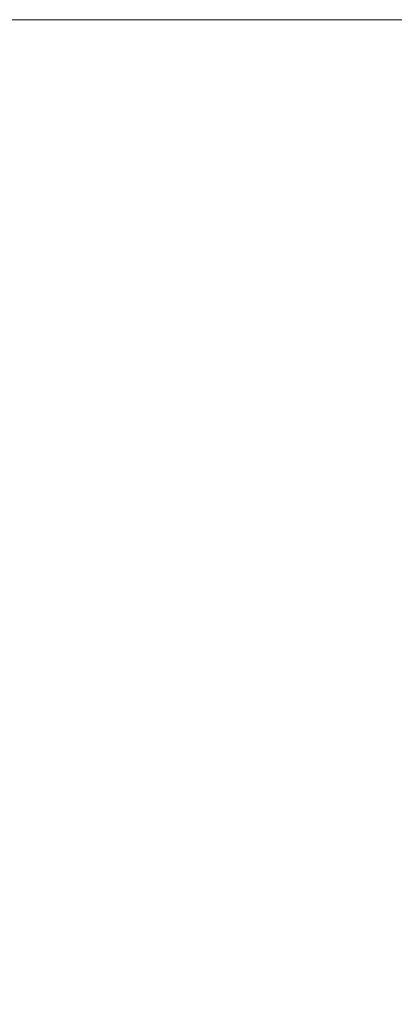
# Model space of a CAD drawing. Header units: centimetres. Extents: x -26 to 27.3, y -25.3 to -23.5.
# Tile 109 of 221: x -8.0563 to -8.0257, y -23.5405 to -23.4599. Entities that reach past the tile are written whole.
import ezdxf

# ---------------------------------------------------------------- set-up
doc = ezdxf.new("R2010")
doc.units = ezdxf.units.CM
doc.header["$LTSCALE"] = 2.54
doc.layers.add('Lucido design-1', color=7, linetype='Continuous')

# ---------------------------------------------------------------- blocks, each defined once
blk = doc.blocks.new('Gruppo-4-1')
at = {"color": 7, "linetype": 'Continuous', "lineweight": 9}
for points, invisible_edges in [([(27.182518, -23.459935, 1050.32513), (27.182518, -23.459888, 1050.322055), (-25.917482, -23.459888, 1050.322055), (-25.917482, -23.459935, 1050.32513)], 8), ([(-25.917482, -23.459888, 1050.322055), (-8.052212, -23.459888, 1050.119017), (-8.06077, -23.459888, 1050.117314)], 9), ([(9.282518, -23.459888, 1050.122055), (-25.917482, -23.459888, 1050.322055), (27.182518, -23.459888, 1050.322055)], 9), ([(9.282518, -23.459888, 1050.122055), (-8.017482, -23.459888, 1050.122055), (-25.917482, -23.459888, 1050.322055)], 10), ([(-25.917482, -23.459888, 1050.322055), (-8.034913, -23.459888, 1050.121294), (-8.043587, -23.459888, 1050.120344)], 9), ([(-8.043587, -23.459888, 1050.120344), (-8.052212, -23.459888, 1050.119017), (-25.917482, -23.459888, 1050.322055)], 10), ([(-8.017482, -23.459888, 1050.122055), (-8.026206, -23.459888, 1050.121865), (-25.917482, -23.459888, 1050.322055)], 10), ([(-8.026206, -23.459888, 1050.121865), (-8.034913, -23.459888, 1050.121294), (-25.917482, -23.459888, 1050.322055)], 10), ([(-25.917482, -23.459935, 1050.32513), (-25.917482, -23.460002, 1050.326416), (27.182518, -23.460002, 1050.326416), (27.182518, -23.459935, 1050.32513)], 10), ([(27.182518, -23.460149, 1050.329276), (27.182518, -23.460002, 1050.326416), (-25.917482, -23.460002, 1050.326416), (-25.917482, -23.460149, 1050.329276)], 10), ([(-25.917482, -23.460149, 1050.329276), (-25.917482, -23.460288, 1050.330769), (27.182518, -23.460288, 1050.330769), (27.182518, -23.460149, 1050.329276)], 10), ([(27.182518, -23.460535, 1050.333412), (27.182518, -23.460288, 1050.330769), (-25.917482, -23.460288, 1050.330769), (-25.917482, -23.460535, 1050.333412)], 10), ([(-8.06077, -23.459888, 1050.117314), (-8.052212, -23.459888, 1050.119017), (-8.051455, -23.459983, 1050.114723), (-8.059826, -23.459983, 1050.113058)], 14), ([(-8.059826, -23.459983, 1050.113058), (-8.051455, -23.459983, 1050.114723), (-8.050737, -23.460249, 1050.110653), (-8.058932, -23.460249, 1050.109023)], 15), ([(-8.058932, -23.460249, 1050.109023), (-8.050737, -23.460249, 1050.110653), (-8.050023, -23.460686, 1050.106602), (-8.058041, -23.460686, 1050.105007)], 15), ([(-8.052212, -23.459888, 1050.119017), (-8.043587, -23.459888, 1050.120344), (-8.043018, -23.459983, 1050.116022), (-8.051455, -23.459983, 1050.114723)], 14), ([(-8.051455, -23.459983, 1050.114723), (-8.043018, -23.459983, 1050.116022), (-8.042479, -23.460249, 1050.111925), (-8.050737, -23.460249, 1050.110653)], 15), ([(-8.050737, -23.460249, 1050.110653), (-8.042479, -23.460249, 1050.111925), (-8.041942, -23.460686, 1050.107845), (-8.050023, -23.460686, 1050.106602)], 15), ([(-8.043587, -23.459888, 1050.120344), (-8.034913, -23.459888, 1050.121294), (-8.034533, -23.459983, 1050.116951), (-8.043018, -23.459983, 1050.116022)], 14), ([(-8.043018, -23.459983, 1050.116022), (-8.034533, -23.459983, 1050.116951), (-8.034173, -23.460249, 1050.112834), (-8.042479, -23.460249, 1050.111925)], 15), ([(-8.042479, -23.460249, 1050.111925), (-8.034173, -23.460249, 1050.112834), (-8.033814, -23.460686, 1050.108735), (-8.041942, -23.460686, 1050.107845)], 15), ([(-8.034913, -23.459888, 1050.121294), (-8.026206, -23.459888, 1050.121865), (-8.026016, -23.459983, 1050.117509), (-8.034533, -23.459983, 1050.116951)], 14), ([(-8.034533, -23.459983, 1050.116951), (-8.026016, -23.459983, 1050.117509), (-8.025836, -23.460249, 1050.113381), (-8.034173, -23.460249, 1050.112834)], 15), ([(-8.034173, -23.460249, 1050.112834), (-8.025836, -23.460249, 1050.113381), (-8.025656, -23.460686, 1050.10927), (-8.033814, -23.460686, 1050.108735)], 15), ([(-8.026206, -23.459888, 1050.121865), (-8.017482, -23.459888, 1050.122055), (-8.017482, -23.459983, 1050.117695), (-8.026016, -23.459983, 1050.117509)], 12), ([(-8.026016, -23.459983, 1050.117509), (-8.017482, -23.459983, 1050.117695), (-8.017482, -23.460249, 1050.113563), (-8.025836, -23.460249, 1050.113381)], 13), ([(-8.025836, -23.460249, 1050.113381), (-8.017482, -23.460249, 1050.113563), (-8.017482, -23.460273, 1050.11334)], 9), ([(-8.017482, -23.460273, 1050.11334), (-8.017482, -23.460686, 1050.109449), (-8.025656, -23.460686, 1050.10927), (-8.025836, -23.460249, 1050.113381)], 14), ([(-25.917482, -23.460535, 1050.333412), (-25.917482, -23.460764, 1050.335105), (27.182518, -23.460764, 1050.335105), (27.182518, -23.460535, 1050.333412)], 10), ([(27.182518, -23.461093, 1050.337533), (27.182518, -23.460764, 1050.335105), (-25.917482, -23.460764, 1050.335105), (-25.917482, -23.461093, 1050.337533)], 10), ([(-25.917482, -23.461093, 1050.337533), (-25.917482, -23.461428, 1050.339416), (27.182518, -23.461428, 1050.339416), (27.182518, -23.461093, 1050.337533)], 10), ([(-8.058041, -23.460686, 1050.105007), (-8.050023, -23.460686, 1050.106602), (-8.049312, -23.461292, 1050.102575), (-8.057156, -23.461292, 1050.101014)], 15), ([(-8.050023, -23.460686, 1050.106602), (-8.041942, -23.460686, 1050.107845), (-8.041408, -23.461292, 1050.103791), (-8.049312, -23.461292, 1050.102575)], 15), ([(-8.041942, -23.460686, 1050.107845), (-8.033814, -23.460686, 1050.108735), (-8.033458, -23.461292, 1050.104662), (-8.041408, -23.461292, 1050.103791)], 15), ([(-8.033814, -23.460686, 1050.108735), (-8.025656, -23.460686, 1050.10927), (-8.025478, -23.461292, 1050.105185), (-8.033458, -23.461292, 1050.104662)], 15), ([(27.182518, -23.461823, 1050.34163), (27.182518, -23.461428, 1050.339416), (-25.917482, -23.461428, 1050.339416), (-25.917482, -23.461823, 1050.34163)], 10), ([(-25.917482, -23.461823, 1050.34163), (-25.917482, -23.46228, 1050.343695), (27.182518, -23.46228, 1050.343695), (27.182518, -23.461823, 1050.34163)], 10), ([(-8.064925, -23.461292, 1050.099113), (-8.057156, -23.461292, 1050.101014), (-8.056278, -23.462065, 1050.097053), (-8.063875, -23.462065, 1050.095194)], 15), ([(-8.057156, -23.461292, 1050.101014), (-8.049312, -23.461292, 1050.102575), (-8.048608, -23.462065, 1050.098579), (-8.056278, -23.462065, 1050.097053)], 15), ([(-8.049312, -23.461292, 1050.102575), (-8.041408, -23.461292, 1050.103791), (-8.040878, -23.462065, 1050.099769), (-8.048608, -23.462065, 1050.098579)], 15), ([(-8.041408, -23.461292, 1050.103791), (-8.033458, -23.461292, 1050.104662), (-8.033104, -23.462065, 1050.10062), (-8.040878, -23.462065, 1050.099769)], 15), ([(-8.033458, -23.461292, 1050.104662), (-8.025478, -23.461292, 1050.105185), (-8.025301, -23.462065, 1050.101131), (-8.033104, -23.462065, 1050.10062)], 15), ([(27.182518, -23.462723, 1050.345697), (27.182518, -23.46228, 1050.343695), (-25.917482, -23.46228, 1050.343695), (-25.917482, -23.462723, 1050.345697)], 10), ([(-25.917482, -23.462723, 1050.345697), (-25.917482, -23.463316, 1050.347932), (27.182518, -23.463316, 1050.347932), (27.182518, -23.462723, 1050.345697)], 10), ([(-8.063875, -23.462065, 1050.095194), (-8.056278, -23.462065, 1050.097053), (-8.055408, -23.463005, 1050.09313), (-8.062834, -23.463005, 1050.091313)], 15), ([(-8.056278, -23.462065, 1050.097053), (-8.048608, -23.462065, 1050.098579), (-8.04791, -23.463005, 1050.094621), (-8.055408, -23.463005, 1050.09313)], 15), ([(-8.048608, -23.462065, 1050.098579), (-8.040878, -23.462065, 1050.099769), (-8.040354, -23.463005, 1050.095785), (-8.04791, -23.463005, 1050.094621)], 15), ([(-8.040878, -23.462065, 1050.099769), (-8.033104, -23.462065, 1050.10062), (-8.032754, -23.463005, 1050.096617), (-8.040354, -23.463005, 1050.095785)], 15), ([(-8.033104, -23.462065, 1050.10062), (-8.025301, -23.462065, 1050.101131), (-8.025125, -23.463005, 1050.097117), (-8.032754, -23.463005, 1050.096617)], 15), ([(27.182518, -23.463793, 1050.349727), (27.182518, -23.463316, 1050.347932), (-25.917482, -23.463316, 1050.347932), (-25.917482, -23.463793, 1050.349727)], 10), ([(-8.062834, -23.463005, 1050.091313), (-8.055408, -23.463005, 1050.09313), (-8.054549, -23.464108, 1050.089251), (-8.061806, -23.464108, 1050.087475)], 15), ([(-8.055408, -23.463005, 1050.09313), (-8.04791, -23.463005, 1050.094621), (-8.04722, -23.464108, 1050.090709), (-8.054549, -23.464108, 1050.089251)], 15), ([(-8.04791, -23.463005, 1050.094621), (-8.040354, -23.463005, 1050.095785), (-8.039835, -23.464108, 1050.091846), (-8.04722, -23.464108, 1050.090709)], 15), ([(-8.040354, -23.463005, 1050.095785), (-8.032754, -23.463005, 1050.096617), (-8.032408, -23.464108, 1050.092659), (-8.039835, -23.464108, 1050.091846)], 15), ([(-8.032754, -23.463005, 1050.096617), (-8.025125, -23.463005, 1050.097117), (-8.024952, -23.464108, 1050.093148), (-8.032408, -23.464108, 1050.092659)], 15), ([(-25.917482, -23.463793, 1050.349727), (-25.917482, -23.464536, 1050.35212), (27.182518, -23.464536, 1050.35212), (27.182518, -23.463793, 1050.349727)], 10), ([(-8.061806, -23.464108, 1050.087475), (-8.054549, -23.464108, 1050.089251), (-8.0537, -23.465374, 1050.085424), (-8.060792, -23.465374, 1050.083688)], 15), ([(-8.054549, -23.464108, 1050.089251), (-8.04722, -23.464108, 1050.090709), (-8.046539, -23.465374, 1050.086848), (-8.0537, -23.465374, 1050.085424)], 15), ([(-8.04722, -23.464108, 1050.090709), (-8.039835, -23.464108, 1050.091846), (-8.039324, -23.465374, 1050.087959), (-8.046539, -23.465374, 1050.086848)], 15), ([(-8.039835, -23.464108, 1050.091846), (-8.032408, -23.464108, 1050.092659), (-8.032066, -23.465374, 1050.088753), (-8.039324, -23.465374, 1050.087959)], 15), ([(-8.032408, -23.464108, 1050.092659), (-8.024952, -23.464108, 1050.093148), (-8.024781, -23.465374, 1050.089231), (-8.032066, -23.465374, 1050.088753)], 15), ([(27.182518, -23.465031, 1050.353712), (27.182518, -23.464536, 1050.35212), (-25.917482, -23.464536, 1050.35212), (-25.917482, -23.465031, 1050.353712)], 10), ([(-25.917482, -23.465031, 1050.353712), (-25.917482, -23.465938, 1050.356251), (27.182518, -23.465938, 1050.356251), (27.182518, -23.465031, 1050.353712)], 10), ([(27.182518, -23.466436, 1050.357645), (27.182518, -23.465938, 1050.356251), (-25.917482, -23.465938, 1050.356251), (-25.917482, -23.466436, 1050.357645)], 10), ([(-8.060792, -23.465374, 1050.083688), (-8.0537, -23.465374, 1050.085424), (-8.052864, -23.466798, 1050.081653), (-8.059792, -23.466798, 1050.079958)], 15), ([(-8.0537, -23.465374, 1050.085424), (-8.046539, -23.465374, 1050.086848), (-8.045869, -23.466798, 1050.083045), (-8.052864, -23.466798, 1050.081653)], 15), ([(-8.046539, -23.465374, 1050.086848), (-8.039324, -23.465374, 1050.087959), (-8.03882, -23.466798, 1050.08413), (-8.045869, -23.466798, 1050.083045)], 15), ([(-8.039324, -23.465374, 1050.087959), (-8.032066, -23.465374, 1050.088753), (-8.03173, -23.466798, 1050.084906), (-8.03882, -23.466798, 1050.08413)], 15), ([(-8.032066, -23.465374, 1050.088753), (-8.024781, -23.465374, 1050.089231), (-8.024613, -23.466798, 1050.085373), (-8.03173, -23.466798, 1050.084906)], 15), ([(-25.917482, -23.466436, 1050.357645), (-25.917482, -23.467517, 1050.360317), (27.182518, -23.467517, 1050.360317), (27.182518, -23.466436, 1050.357645)], 10), ([(-8.059792, -23.466798, 1050.079958), (-8.052864, -23.466798, 1050.081653), (-8.052042, -23.468378, 1050.077947), (-8.058809, -23.468378, 1050.076291)], 15), ([(-8.052864, -23.466798, 1050.081653), (-8.045869, -23.466798, 1050.083045), (-8.04521, -23.468378, 1050.079306), (-8.052042, -23.468378, 1050.077947)], 15), ([(-8.045869, -23.466798, 1050.083045), (-8.03882, -23.466798, 1050.08413), (-8.038324, -23.468378, 1050.080366), (-8.04521, -23.468378, 1050.079306)], 15), ([(-8.03882, -23.466798, 1050.08413), (-8.03173, -23.466798, 1050.084906), (-8.031399, -23.468378, 1050.081124), (-8.038324, -23.468378, 1050.080366)], 15), ([(-8.03173, -23.466798, 1050.084906), (-8.024613, -23.466798, 1050.085373), (-8.024447, -23.468378, 1050.08158), (-8.031399, -23.468378, 1050.081124)], 15), ([(27.182518, -23.468005, 1050.36152), (27.182518, -23.467517, 1050.360317), (-25.917482, -23.467517, 1050.360317), (-25.917482, -23.468005, 1050.36152)], 10), ([(-25.917482, -23.468005, 1050.36152), (-25.917482, -23.469273, 1050.36431), (27.182518, -23.469273, 1050.36431), (27.182518, -23.468005, 1050.36152)], 10), ([(-8.058809, -23.468378, 1050.076291), (-8.052042, -23.468378, 1050.077947), (-8.051236, -23.470112, 1050.07431), (-8.057845, -23.470112, 1050.072692)], 15), ([(-8.052042, -23.468378, 1050.077947), (-8.04521, -23.468378, 1050.079306), (-8.044563, -23.470112, 1050.075637), (-8.051236, -23.470112, 1050.07431)], 15), ([(-8.04521, -23.468378, 1050.079306), (-8.038324, -23.468378, 1050.080366), (-8.037838, -23.470112, 1050.076672), (-8.044563, -23.470112, 1050.075637)], 15), ([(-8.038324, -23.468378, 1050.080366), (-8.031399, -23.468378, 1050.081124), (-8.031074, -23.470112, 1050.077413), (-8.037838, -23.470112, 1050.076672)], 15), ([(-8.031399, -23.468378, 1050.081124), (-8.024447, -23.468378, 1050.08158), (-8.024285, -23.470112, 1050.077858), (-8.031074, -23.470112, 1050.077413)], 15), ([(27.182518, -23.469736, 1050.36533), (27.182518, -23.469273, 1050.36431), (-25.917482, -23.469273, 1050.36431), (-25.917482, -23.469736, 1050.36533)], 10), ([(-25.917482, -23.469736, 1050.36533), (-25.917482, -23.471201, 1050.368223), (27.182518, -23.471201, 1050.368223), (27.182518, -23.469736, 1050.36533)], 10), ([(-8.057845, -23.470112, 1050.072692), (-8.051236, -23.470112, 1050.07431), (-8.050447, -23.471996, 1050.070748), (-8.056901, -23.471996, 1050.069169)], 15), ([(-8.051236, -23.470112, 1050.07431), (-8.044563, -23.470112, 1050.075637), (-8.043929, -23.471996, 1050.072045), (-8.050447, -23.471996, 1050.070748)], 15), ([(-8.044563, -23.470112, 1050.075637), (-8.037838, -23.470112, 1050.076672), (-8.037362, -23.471996, 1050.073056), (-8.043929, -23.471996, 1050.072045)], 15), ([(-8.037838, -23.470112, 1050.076672), (-8.031074, -23.470112, 1050.077413), (-8.030756, -23.471996, 1050.073779), (-8.037362, -23.471996, 1050.073056)], 15), ([(-8.031074, -23.470112, 1050.077413), (-8.024285, -23.470112, 1050.077858), (-8.024125, -23.471996, 1050.074214), (-8.030756, -23.471996, 1050.073779)], 15), ([(27.182518, -23.471627, 1050.369067), (27.182518, -23.471201, 1050.368223), (-25.917482, -23.471201, 1050.368223), (-25.917482, -23.471627, 1050.369067)], 10), ([(-25.917482, -23.471627, 1050.369067), (-25.917482, -23.473297, 1050.372049), (27.182518, -23.473297, 1050.372049), (27.182518, -23.471627, 1050.369067)], 10), ([(-8.063281, -23.471996, 1050.067309), (-8.056901, -23.471996, 1050.069169), (-8.055979, -23.474026, 1050.065726), (-8.062209, -23.474026, 1050.06391)], 15), ([(-8.056901, -23.471996, 1050.069169), (-8.050447, -23.471996, 1050.070748), (-8.049675, -23.474026, 1050.067269), (-8.055979, -23.474026, 1050.065726)], 15), ([(-8.050447, -23.471996, 1050.070748), (-8.043929, -23.471996, 1050.072045), (-8.04331, -23.474026, 1050.068535), (-8.049675, -23.474026, 1050.067269)], 15), ([(-8.043929, -23.471996, 1050.072045), (-8.037362, -23.471996, 1050.073056), (-8.036896, -23.474026, 1050.069522), (-8.04331, -23.474026, 1050.068535)], 15), ([(-8.037362, -23.471996, 1050.073056), (-8.030756, -23.471996, 1050.073779), (-8.030446, -23.474026, 1050.070228), (-8.036896, -23.474026, 1050.069522)], 15), ([(-8.030756, -23.471996, 1050.073779), (-8.024125, -23.471996, 1050.074214), (-8.02397, -23.474026, 1050.070653), (-8.030446, -23.474026, 1050.070228)], 15), ([(27.182518, -23.473675, 1050.372725), (27.182518, -23.473297, 1050.372049), (-25.917482, -23.473297, 1050.372049), (-25.917482, -23.473675, 1050.372725)], 10), ([(-25.917482, -23.473675, 1050.372725), (-25.917482, -23.475558, 1050.37578), (27.182518, -23.475558, 1050.37578), (27.182518, -23.473675, 1050.372725)], 10), ([(-8.062209, -23.474026, 1050.06391), (-8.055979, -23.474026, 1050.065726), (-8.055079, -23.476198, 1050.06237), (-8.061164, -23.476198, 1050.060596)], 15), ([(-8.055979, -23.474026, 1050.065726), (-8.049675, -23.474026, 1050.067269), (-8.048923, -23.476198, 1050.063876), (-8.055079, -23.476198, 1050.06237)], 15), ([(-8.049675, -23.474026, 1050.067269), (-8.04331, -23.474026, 1050.068535), (-8.042707, -23.476198, 1050.065112), (-8.048923, -23.476198, 1050.063876)], 15), ([(-8.04331, -23.474026, 1050.068535), (-8.036896, -23.474026, 1050.069522), (-8.036443, -23.476198, 1050.066077), (-8.042707, -23.476198, 1050.065112)], 15), ([(-8.036896, -23.474026, 1050.069522), (-8.030446, -23.474026, 1050.070228), (-8.030143, -23.476198, 1050.066767), (-8.036443, -23.476198, 1050.066077)], 15), ([(-8.030446, -23.474026, 1050.070228), (-8.02397, -23.474026, 1050.070653), (-8.023818, -23.476198, 1050.067181), (-8.030143, -23.476198, 1050.066767)], 15), ([(27.182518, -23.475877, 1050.376297), (27.182518, -23.475558, 1050.37578), (-25.917482, -23.475558, 1050.37578), (-25.917482, -23.475877, 1050.376297)], 10), ([(-25.917482, -23.475877, 1050.376297), (-25.917482, -23.47798, 1050.379408), (27.182518, -23.47798, 1050.379408), (27.182518, -23.475877, 1050.376297)], 10), ([(-8.061164, -23.476198, 1050.060596), (-8.055079, -23.476198, 1050.06237), (-8.054204, -23.478509, 1050.059105), (-8.060147, -23.478509, 1050.057373)], 15), ([(-8.055079, -23.476198, 1050.06237), (-8.048923, -23.476198, 1050.063876), (-8.048191, -23.478509, 1050.060576), (-8.054204, -23.478509, 1050.059105)], 15), ([(-8.048923, -23.476198, 1050.063876), (-8.042707, -23.476198, 1050.065112), (-8.04212, -23.478509, 1050.061784), (-8.048191, -23.478509, 1050.060576)], 15), ([(-8.042707, -23.476198, 1050.065112), (-8.036443, -23.476198, 1050.066077), (-8.036002, -23.478509, 1050.062726), (-8.04212, -23.478509, 1050.061784)], 15), ([(-8.036443, -23.476198, 1050.066077), (-8.030143, -23.476198, 1050.066767), (-8.029848, -23.478509, 1050.063399), (-8.036002, -23.478509, 1050.062726)], 15), ([(-8.030143, -23.476198, 1050.066767), (-8.023818, -23.476198, 1050.067181), (-8.023671, -23.478509, 1050.063804), (-8.029848, -23.478509, 1050.063399)], 15), ([(27.182518, -23.478229, 1050.379777), (27.182518, -23.47798, 1050.379408), (-25.917482, -23.47798, 1050.379408), (-25.917482, -23.478229, 1050.379777)], 10), ([(-25.917482, -23.478229, 1050.379777), (-25.917482, -23.480557, 1050.382928), (27.182518, -23.480557, 1050.382928), (27.182518, -23.478229, 1050.379777)], 10), ([(-8.060147, -23.478509, 1050.057373), (-8.054204, -23.478509, 1050.059105), (-8.053356, -23.480954, 1050.055937), (-8.059161, -23.480954, 1050.054245)], 15), ([(-8.054204, -23.478509, 1050.059105), (-8.048191, -23.478509, 1050.060576), (-8.047482, -23.480954, 1050.057374), (-8.053356, -23.480954, 1050.055937)], 15), ([(-8.048191, -23.478509, 1050.060576), (-8.04212, -23.478509, 1050.061784), (-8.04155, -23.480954, 1050.058554), (-8.047482, -23.480954, 1050.057374)], 15), ([(-8.04212, -23.478509, 1050.061784), (-8.036002, -23.478509, 1050.062726), (-8.035574, -23.480954, 1050.059474), (-8.04155, -23.480954, 1050.058554)], 15), ([(-8.036002, -23.478509, 1050.062726), (-8.029848, -23.478509, 1050.063399), (-8.029562, -23.480954, 1050.060132), (-8.035574, -23.480954, 1050.059474)], 15), ([(-8.029848, -23.478509, 1050.063399), (-8.023671, -23.478509, 1050.063804), (-8.023528, -23.480954, 1050.060528), (-8.029562, -23.480954, 1050.060132)], 15), ([(27.182518, -23.480728, 1050.383159), (27.182518, -23.480557, 1050.382928), (-25.917482, -23.480557, 1050.382928), (-25.917482, -23.480728, 1050.383159)], 10), ([(-25.917482, -23.480728, 1050.383159), (-25.917482, -23.483286, 1050.386332), (27.182518, -23.483286, 1050.386332), (27.182518, -23.480728, 1050.383159)], 10), ([(-8.059161, -23.480954, 1050.054245), (-8.053356, -23.480954, 1050.055937), (-8.052534, -23.483529, 1050.052871), (-8.058207, -23.483529, 1050.051218)], 15), ([(-8.053356, -23.480954, 1050.055937), (-8.047482, -23.480954, 1050.057374), (-8.046795, -23.483529, 1050.054275), (-8.052534, -23.483529, 1050.052871)], 15), ([(-8.047482, -23.480954, 1050.057374), (-8.04155, -23.480954, 1050.058554), (-8.040999, -23.483529, 1050.055428), (-8.046795, -23.483529, 1050.054275)], 15), ([(-8.04155, -23.480954, 1050.058554), (-8.035574, -23.480954, 1050.059474), (-8.035159, -23.483529, 1050.056327), (-8.040999, -23.483529, 1050.055428)], 15), ([(-8.035574, -23.480954, 1050.059474), (-8.029562, -23.480954, 1050.060132), (-8.029286, -23.483529, 1050.05697), (-8.035159, -23.483529, 1050.056327)], 15), ([(-8.029562, -23.480954, 1050.060132), (-8.023528, -23.480954, 1050.060528), (-8.023389, -23.483529, 1050.057357), (-8.029286, -23.483529, 1050.05697)], 15), ([(27.182518, -23.483369, 1050.386436), (27.182518, -23.483286, 1050.386332), (-25.917482, -23.483286, 1050.386332), (-25.917482, -23.483369, 1050.386436)], 10), ([(-25.917482, -23.483369, 1050.386436), (-25.917482, -23.486149, 1050.389602), (27.182518, -23.486149, 1050.389602), (27.182518, -23.483369, 1050.386436)], 10), ([(-8.058207, -23.483529, 1050.051218), (-8.052534, -23.483529, 1050.052871), (-8.051741, -23.486228, 1050.049912), (-8.057286, -23.486228, 1050.048296)], 15), ([(-8.052534, -23.483529, 1050.052871), (-8.046795, -23.483529, 1050.054275), (-8.046132, -23.486228, 1050.051285), (-8.051741, -23.486228, 1050.049912)], 15), ([(-8.046795, -23.483529, 1050.054275), (-8.040999, -23.483529, 1050.055428), (-8.040467, -23.486228, 1050.052411), (-8.046132, -23.486228, 1050.051285)], 15), ([(-8.040999, -23.483529, 1050.055428), (-8.035159, -23.483529, 1050.056327), (-8.034759, -23.486228, 1050.05329), (-8.040467, -23.486228, 1050.052411)], 15), ([(-8.035159, -23.483529, 1050.056327), (-8.029286, -23.483529, 1050.05697), (-8.029019, -23.486228, 1050.053919), (-8.034759, -23.486228, 1050.05329)], 15), ([(-8.029286, -23.483529, 1050.05697), (-8.023389, -23.483529, 1050.057357), (-8.023256, -23.486228, 1050.054296), (-8.029019, -23.486228, 1050.053919)], 15), ([(-25.917482, -23.486149, 1050.389602), (-25.917482, -23.486161, 1050.389614), (27.182518, -23.486161, 1050.389614), (27.182518, -23.486149, 1050.389602)], 10), ([(27.182518, -23.489063, 1050.392652), (27.182518, -23.486161, 1050.389614), (-25.917482, -23.486161, 1050.389614), (-25.917482, -23.489063, 1050.392652)], 10), ([(-8.057286, -23.486228, 1050.048296), (-8.051741, -23.486228, 1050.049912), (-8.050978, -23.489048, 1050.047064), (-8.056399, -23.489048, 1050.045484)], 15), ([(-8.051741, -23.486228, 1050.049912), (-8.046132, -23.486228, 1050.051285), (-8.045493, -23.489048, 1050.048407), (-8.050978, -23.489048, 1050.047064)], 15), ([(-8.046132, -23.486228, 1050.051285), (-8.040467, -23.486228, 1050.052411), (-8.039955, -23.489048, 1050.049508), (-8.045493, -23.489048, 1050.048407)], 15), ([(-8.040467, -23.486228, 1050.052411), (-8.034759, -23.486228, 1050.05329), (-8.034375, -23.489048, 1050.050367), (-8.039955, -23.489048, 1050.049508)], 15), ([(-8.034759, -23.486228, 1050.05329), (-8.029019, -23.486228, 1050.053919), (-8.028762, -23.489048, 1050.050982), (-8.034375, -23.489048, 1050.050367)], 15), ([(-8.029019, -23.486228, 1050.053919), (-8.023256, -23.486228, 1050.054296), (-8.023127, -23.489048, 1050.051351), (-8.028762, -23.489048, 1050.050982)], 15), ([(-25.917482, -23.489063, 1050.392652), (-25.917482, -23.48918, 1050.392764), (27.182518, -23.48918, 1050.392764), (27.182518, -23.489063, 1050.392652)], 10), ([(27.182518, -23.492106, 1050.395578), (27.182518, -23.48918, 1050.392764), (-25.917482, -23.48918, 1050.392764), (-25.917482, -23.492106, 1050.395578)], 10), ([(-8.061746, -23.489048, 1050.043669), (-8.056399, -23.489048, 1050.045484), (-8.055549, -23.491983, 1050.042787), (-8.060779, -23.491983, 1050.041012)], 15), ([(-8.056399, -23.489048, 1050.045484), (-8.050978, -23.489048, 1050.047064), (-8.050246, -23.491983, 1050.044333), (-8.055549, -23.491983, 1050.042787)], 15), ([(-8.050978, -23.489048, 1050.047064), (-8.045493, -23.489048, 1050.048407), (-8.044881, -23.491983, 1050.045646), (-8.050246, -23.491983, 1050.044333)], 15), ([(-8.045493, -23.489048, 1050.048407), (-8.039955, -23.489048, 1050.049508), (-8.039464, -23.491983, 1050.046723), (-8.044881, -23.491983, 1050.045646)], 15), ([(-8.039955, -23.489048, 1050.049508), (-8.034375, -23.489048, 1050.050367), (-8.034006, -23.491983, 1050.047563), (-8.039464, -23.491983, 1050.046723)], 15), ([(-8.034375, -23.489048, 1050.050367), (-8.028762, -23.489048, 1050.050982), (-8.028515, -23.491983, 1050.048165), (-8.034006, -23.491983, 1050.047563)], 15), ([(-8.028762, -23.489048, 1050.050982), (-8.023127, -23.489048, 1050.051351), (-8.023004, -23.491983, 1050.048526), (-8.028515, -23.491983, 1050.048165)], 15), ([(-25.917482, -23.492106, 1050.395578), (-25.917482, -23.492333, 1050.395779), (27.182518, -23.492333, 1050.395779), (27.182518, -23.492106, 1050.395578)], 10), ([(27.182518, -23.495274, 1050.398377), (27.182518, -23.492333, 1050.395779), (-25.917482, -23.492333, 1050.395779), (-25.917482, -23.495274, 1050.398377)], 10), ([(-8.060779, -23.491983, 1050.041012), (-8.055549, -23.491983, 1050.042787), (-8.054736, -23.495027, 1050.040209), (-8.059854, -23.495027, 1050.038472)], 15), ([(-8.055549, -23.491983, 1050.042787), (-8.050246, -23.491983, 1050.044333), (-8.049547, -23.495027, 1050.041722), (-8.054736, -23.495027, 1050.040209)], 15), ([(-8.050246, -23.491983, 1050.044333), (-8.044881, -23.491983, 1050.045646), (-8.044296, -23.495027, 1050.043006), (-8.049547, -23.495027, 1050.041722)], 15), ([(-8.044881, -23.491983, 1050.045646), (-8.039464, -23.491983, 1050.046723), (-8.038995, -23.495027, 1050.044061), (-8.044296, -23.495027, 1050.043006)], 15), ([(-8.039464, -23.491983, 1050.046723), (-8.034006, -23.491983, 1050.047563), (-8.033653, -23.495027, 1050.044883), (-8.038995, -23.495027, 1050.044061)], 15), ([(-8.034006, -23.491983, 1050.047563), (-8.028515, -23.491983, 1050.048165), (-8.02828, -23.495027, 1050.045472), (-8.033653, -23.495027, 1050.044883)], 15), ([(-8.028515, -23.491983, 1050.048165), (-8.023004, -23.491983, 1050.048526), (-8.022886, -23.495027, 1050.045825), (-8.02828, -23.495027, 1050.045472)], 15), ([(-8.059854, -23.495027, 1050.038472), (-8.054736, -23.495027, 1050.040209), (-8.053962, -23.498176, 1050.037754), (-8.058974, -23.498176, 1050.036052)], 15), ([(-8.054736, -23.495027, 1050.040209), (-8.049547, -23.495027, 1050.041722), (-8.04888, -23.498176, 1050.039235), (-8.053962, -23.498176, 1050.037754)], 15), ([(-8.049547, -23.495027, 1050.041722), (-8.044296, -23.495027, 1050.043006), (-8.043739, -23.498176, 1050.040493), (-8.04888, -23.498176, 1050.039235)], 15), ([(-8.044296, -23.495027, 1050.043006), (-8.038995, -23.495027, 1050.044061), (-8.038548, -23.498176, 1050.041525), (-8.043739, -23.498176, 1050.040493)], 15), ([(-8.038995, -23.495027, 1050.044061), (-8.033653, -23.495027, 1050.044883), (-8.033317, -23.498176, 1050.042331), (-8.038548, -23.498176, 1050.041525)], 15), ([(-8.033653, -23.495027, 1050.044883), (-8.02828, -23.495027, 1050.045472), (-8.028055, -23.498176, 1050.042907), (-8.033317, -23.498176, 1050.042331)], 15), ([(-8.02828, -23.495027, 1050.045472), (-8.022886, -23.495027, 1050.045825), (-8.022774, -23.498176, 1050.043253), (-8.028055, -23.498176, 1050.042907)], 15), ([(-25.917482, -23.495274, 1050.398377), (-25.917482, -23.495614, 1050.398653), (27.182518, -23.495614, 1050.398653), (27.182518, -23.495274, 1050.398377)], 10), ([(27.182518, -23.498543, 1050.401029), (27.182518, -23.495614, 1050.398653), (-25.917482, -23.495614, 1050.398653), (-25.917482, -23.498543, 1050.401029)], 10), ([(-8.058974, -23.498176, 1050.036052), (-8.053962, -23.498176, 1050.037754), (-8.053217, -23.501472, 1050.035391), (-8.058126, -23.501472, 1050.033724)], 15), ([(-8.053962, -23.498176, 1050.037754), (-8.04888, -23.498176, 1050.039235), (-8.048239, -23.501472, 1050.036842), (-8.053217, -23.501472, 1050.035391)], 15), ([(-8.04888, -23.498176, 1050.039235), (-8.043739, -23.498176, 1050.040493), (-8.043203, -23.501472, 1050.038074), (-8.048239, -23.501472, 1050.036842)], 15), ([(-8.043739, -23.498176, 1050.040493), (-8.038548, -23.498176, 1050.041525), (-8.038118, -23.501472, 1050.039086), (-8.043203, -23.501472, 1050.038074)], 15), ([(-8.038548, -23.498176, 1050.041525), (-8.033317, -23.498176, 1050.042331), (-8.032993, -23.501472, 1050.039874), (-8.038118, -23.501472, 1050.039086)], 15), ([(-8.033317, -23.498176, 1050.042331), (-8.028055, -23.498176, 1050.042907), (-8.027839, -23.501472, 1050.040439), (-8.032993, -23.501472, 1050.039874)], 15), ([(-8.028055, -23.498176, 1050.042907), (-8.022774, -23.498176, 1050.043253), (-8.022666, -23.501472, 1050.040778), (-8.027839, -23.501472, 1050.040439)], 15), ([(-25.917482, -23.498543, 1050.401029), (-25.917482, -23.499015, 1050.401387), (27.182518, -23.499015, 1050.401387), (27.182518, -23.498543, 1050.401029)], 10), ([(27.182518, -23.500338, 1050.402391), (27.182518, -23.499015, 1050.401387), (-25.917482, -23.499015, 1050.401387), (-25.917482, -23.500338, 1050.402391)], 10), ([(-25.917482, -23.500338, 1050.402391), (-25.917482, -23.502542, 1050.403954), (27.182518, -23.502542, 1050.403954), (27.182518, -23.500338, 1050.402391)], 10), ([(-8.058126, -23.501472, 1050.033724), (-8.053217, -23.501472, 1050.035391), (-8.052524, -23.504814, 1050.033194), (-8.057338, -23.504814, 1050.03156)], 15), ([(-8.053217, -23.501472, 1050.035391), (-8.048239, -23.501472, 1050.036842), (-8.047643, -23.504814, 1050.034617), (-8.052524, -23.504814, 1050.033194)], 15), ([(-8.048239, -23.501472, 1050.036842), (-8.043203, -23.501472, 1050.038074), (-8.042704, -23.504814, 1050.035825), (-8.047643, -23.504814, 1050.034617)], 15), ([(-8.043203, -23.501472, 1050.038074), (-8.038118, -23.501472, 1050.039086), (-8.037718, -23.504814, 1050.036817), (-8.042704, -23.504814, 1050.035825)], 15), ([(-8.038118, -23.501472, 1050.039086), (-8.032993, -23.501472, 1050.039874), (-8.032693, -23.504814, 1050.037591), (-8.037718, -23.504814, 1050.036817)], 15), ([(-8.032993, -23.501472, 1050.039874), (-8.027839, -23.501472, 1050.040439), (-8.027639, -23.504814, 1050.038144), (-8.032693, -23.504814, 1050.037591)], 15), ([(-8.027839, -23.501472, 1050.040439), (-8.022666, -23.501472, 1050.040778), (-8.022565, -23.504814, 1050.038477), (-8.027639, -23.504814, 1050.038144)], 15), ([(27.182518, -23.503796, 1050.404842), (27.182518, -23.502542, 1050.403954), (-25.917482, -23.502542, 1050.403954), (-25.917482, -23.503796, 1050.404842)], 10), ([(-25.917482, -23.503796, 1050.404842), (-25.917482, -23.506169, 1050.406378), (27.182518, -23.506169, 1050.406378), (27.182518, -23.503796, 1050.404842)], 10), ([(-8.057338, -23.504814, 1050.03156), (-8.052524, -23.504814, 1050.033194), (-8.051873, -23.508243, 1050.03113), (-8.056598, -23.508243, 1050.029526)], 15), ([(-8.052524, -23.504814, 1050.033194), (-8.047643, -23.504814, 1050.034617), (-8.047083, -23.508243, 1050.032526), (-8.051873, -23.508243, 1050.03113)], 15), ([(-8.047643, -23.504814, 1050.034617), (-8.042704, -23.504814, 1050.035825), (-8.042236, -23.508243, 1050.033712), (-8.047083, -23.508243, 1050.032526)], 15), ([(-8.042704, -23.504814, 1050.035825), (-8.037718, -23.504814, 1050.036817), (-8.037342, -23.508243, 1050.034686), (-8.042236, -23.508243, 1050.033712)], 15), ([(-8.037718, -23.504814, 1050.036817), (-8.032693, -23.504814, 1050.037591), (-8.03241, -23.508243, 1050.035445), (-8.037342, -23.508243, 1050.034686)], 15), ([(-8.032693, -23.504814, 1050.037591), (-8.027639, -23.504814, 1050.038144), (-8.02745, -23.508243, 1050.035988), (-8.03241, -23.508243, 1050.035445)], 15), ([(-8.027639, -23.504814, 1050.038144), (-8.022565, -23.504814, 1050.038477), (-8.022471, -23.508243, 1050.036314), (-8.02745, -23.508243, 1050.035988)], 15), ([(27.182518, -23.507359, 1050.407148), (27.182518, -23.506169, 1050.406378), (-25.917482, -23.506169, 1050.406378), (-25.917482, -23.507359, 1050.407148)], 10), ([(-25.917482, -23.507359, 1050.407148), (-25.917482, -23.509898, 1050.408641), (27.182518, -23.509898, 1050.408641), (27.182518, -23.507359, 1050.407148)], 10), ([(-8.061249, -23.508243, 1050.027718), (-8.056598, -23.508243, 1050.029526), (-8.055907, -23.511754, 1050.027627), (-8.060475, -23.511754, 1050.02585)], 15), ([(-8.056598, -23.508243, 1050.029526), (-8.051873, -23.508243, 1050.03113), (-8.051265, -23.511754, 1050.029202), (-8.055907, -23.511754, 1050.027627)], 15), ([(-8.051873, -23.508243, 1050.03113), (-8.047083, -23.508243, 1050.032526), (-8.046559, -23.511754, 1050.030574), (-8.051265, -23.511754, 1050.029202)], 15), ([(-8.047083, -23.508243, 1050.032526), (-8.042236, -23.508243, 1050.033712), (-8.041798, -23.511754, 1050.031739), (-8.046559, -23.511754, 1050.030574)], 15), ([(-8.042236, -23.508243, 1050.033712), (-8.037342, -23.508243, 1050.034686), (-8.036991, -23.511754, 1050.032695), (-8.041798, -23.511754, 1050.031739)], 15), ([(-8.037342, -23.508243, 1050.034686), (-8.03241, -23.508243, 1050.035445), (-8.032146, -23.511754, 1050.033441), (-8.036991, -23.511754, 1050.032695)], 15), ([(-8.03241, -23.508243, 1050.035445), (-8.02745, -23.508243, 1050.035988), (-8.027274, -23.511754, 1050.033974), (-8.032146, -23.511754, 1050.033441)], 15), ([(-8.02745, -23.508243, 1050.035988), (-8.022471, -23.508243, 1050.036314), (-8.022383, -23.511754, 1050.034295), (-8.027274, -23.511754, 1050.033974)], 15), ([(27.182518, -23.511022, 1050.409303), (27.182518, -23.509898, 1050.408641), (-25.917482, -23.509898, 1050.408641), (-25.917482, -23.511022, 1050.409303)], 10), ([(-25.917482, -23.511022, 1050.409303), (-25.917482, -23.513722, 1050.41074), (27.182518, -23.513722, 1050.41074), (27.182518, -23.511022, 1050.409303)], 10), ([(-8.060475, -23.511754, 1050.02585), (-8.055907, -23.511754, 1050.027627), (-8.055265, -23.51534, 1050.025864), (-8.059757, -23.51534, 1050.024117)], 15), ([(-8.055907, -23.511754, 1050.027627), (-8.051265, -23.511754, 1050.029202), (-8.050701, -23.51534, 1050.027413), (-8.055265, -23.51534, 1050.025864)], 15), ([(-8.051265, -23.511754, 1050.029202), (-8.046559, -23.511754, 1050.030574), (-8.046074, -23.51534, 1050.028762), (-8.050701, -23.51534, 1050.027413)], 15), ([(-8.046559, -23.511754, 1050.030574), (-8.041798, -23.511754, 1050.031739), (-8.041392, -23.51534, 1050.029908), (-8.046074, -23.51534, 1050.028762)], 15), ([(-8.041798, -23.511754, 1050.031739), (-8.036991, -23.511754, 1050.032695), (-8.036665, -23.51534, 1050.030848), (-8.041392, -23.51534, 1050.029908)], 15), ([(-8.036991, -23.511754, 1050.032695), (-8.032146, -23.511754, 1050.033441), (-8.031901, -23.51534, 1050.031581), (-8.036665, -23.51534, 1050.030848)], 15), ([(-8.032146, -23.511754, 1050.033441), (-8.027274, -23.511754, 1050.033974), (-8.02711, -23.51534, 1050.032106), (-8.031901, -23.51534, 1050.031581)], 15), ([(-8.027274, -23.511754, 1050.033974), (-8.022383, -23.511754, 1050.034295), (-8.022301, -23.51534, 1050.032421), (-8.02711, -23.51534, 1050.032106)], 15), ([(27.182518, -23.514777, 1050.411302), (27.182518, -23.513722, 1050.41074), (-25.917482, -23.513722, 1050.41074), (-25.917482, -23.514777, 1050.411302)], 10), ([(-25.917482, -23.514777, 1050.411302), (-25.917482, -23.517634, 1050.41267), (27.182518, -23.517634, 1050.41267), (27.182518, -23.514777, 1050.411302)], 10), ([(-8.059757, -23.51534, 1050.024117), (-8.055265, -23.51534, 1050.025864), (-8.054675, -23.518994, 1050.024241), (-8.059097, -23.518994, 1050.022521)], 15), ([(-8.055265, -23.51534, 1050.025864), (-8.050701, -23.51534, 1050.027413), (-8.050182, -23.518994, 1050.025766), (-8.054675, -23.518994, 1050.024241)], 15), ([(-8.050701, -23.51534, 1050.027413), (-8.046074, -23.51534, 1050.028762), (-8.045627, -23.518994, 1050.027094), (-8.050182, -23.518994, 1050.025766)], 15), ([(-8.046074, -23.51534, 1050.028762), (-8.041392, -23.51534, 1050.029908), (-8.041019, -23.518994, 1050.028221), (-8.045627, -23.518994, 1050.027094)], 15), ([(-8.041392, -23.51534, 1050.029908), (-8.036665, -23.51534, 1050.030848), (-8.036365, -23.518994, 1050.029147), (-8.041019, -23.518994, 1050.028221)], 15), ([(-8.036665, -23.51534, 1050.030848), (-8.031901, -23.51534, 1050.031581), (-8.031676, -23.518994, 1050.029869), (-8.036365, -23.518994, 1050.029147)], 15), ([(-8.031901, -23.51534, 1050.031581), (-8.02711, -23.51534, 1050.032106), (-8.02696, -23.518994, 1050.030385), (-8.031676, -23.518994, 1050.029869)], 15), ([(-8.02711, -23.51534, 1050.032106), (-8.022301, -23.51534, 1050.032421), (-8.022225, -23.518994, 1050.030696), (-8.02696, -23.518994, 1050.030385)], 15), ([(27.182518, -23.51862, 1050.413143), (27.182518, -23.517634, 1050.41267), (-25.917482, -23.517634, 1050.41267), (-25.917482, -23.51862, 1050.413143)], 10), ([(-25.917482, -23.51862, 1050.413143), (-25.917482, -23.521626, 1050.414428), (27.182518, -23.521626, 1050.414428), (27.182518, -23.51862, 1050.413143)], 10), ([(-8.059097, -23.518994, 1050.022521), (-8.054675, -23.518994, 1050.024241), (-8.054135, -23.522711, 1050.02276), (-8.058493, -23.522711, 1050.021065)], 15), ([(-8.054675, -23.518994, 1050.024241), (-8.050182, -23.518994, 1050.025766), (-8.049708, -23.522711, 1050.024263), (-8.054135, -23.522711, 1050.02276)], 15), ([(-8.050182, -23.518994, 1050.025766), (-8.045627, -23.518994, 1050.027094), (-8.045219, -23.522711, 1050.025571), (-8.049708, -23.522711, 1050.024263)], 15), ([(-8.045627, -23.518994, 1050.027094), (-8.041019, -23.518994, 1050.028221), (-8.040677, -23.522711, 1050.026682), (-8.045219, -23.522711, 1050.025571)], 15), ([(-8.041019, -23.518994, 1050.028221), (-8.036365, -23.518994, 1050.029147), (-8.036091, -23.522711, 1050.027595), (-8.040677, -23.522711, 1050.026682)], 15), ([(-8.036365, -23.518994, 1050.029147), (-8.031676, -23.518994, 1050.029869), (-8.03147, -23.522711, 1050.028306), (-8.036091, -23.522711, 1050.027595)], 15), ([(-8.031676, -23.518994, 1050.029869), (-8.02696, -23.518994, 1050.030385), (-8.026822, -23.522711, 1050.028815), (-8.03147, -23.522711, 1050.028306)], 15), ([(-8.02696, -23.518994, 1050.030385), (-8.022225, -23.518994, 1050.030696), (-8.022157, -23.522711, 1050.029121), (-8.026822, -23.522711, 1050.028815)], 15), ([(27.182518, -23.522542, 1050.41482), (27.182518, -23.521626, 1050.414428), (-25.917482, -23.521626, 1050.414428), (-25.917482, -23.522542, 1050.41482)], 10), ([(-25.917482, -23.522542, 1050.41482), (-25.917482, -23.525691, 1050.41601), (27.182518, -23.525691, 1050.41601), (27.182518, -23.522542, 1050.41482)], 10), ([(-8.058493, -23.522711, 1050.021065), (-8.054135, -23.522711, 1050.02276), (-8.053649, -23.526485, 1050.021422), (-8.057948, -23.526485, 1050.01975)], 15), ([(-8.054135, -23.522711, 1050.02276), (-8.049708, -23.522711, 1050.024263), (-8.04928, -23.526485, 1050.022905), (-8.053649, -23.526485, 1050.021422)], 15), ([(-8.049708, -23.522711, 1050.024263), (-8.045219, -23.522711, 1050.025571), (-8.044851, -23.526485, 1050.024196), (-8.04928, -23.526485, 1050.022905)], 15), ([(-8.045219, -23.522711, 1050.025571), (-8.040677, -23.522711, 1050.026682), (-8.040369, -23.526485, 1050.025293), (-8.044851, -23.526485, 1050.024196)], 15), ([(-8.040677, -23.522711, 1050.026682), (-8.036091, -23.522711, 1050.027595), (-8.035844, -23.526485, 1050.026193), (-8.040369, -23.526485, 1050.025293)], 15), ([(-8.036091, -23.522711, 1050.027595), (-8.03147, -23.522711, 1050.028306), (-8.031284, -23.526485, 1050.026894), (-8.035844, -23.526485, 1050.026193)], 15), ([(-8.03147, -23.522711, 1050.028306), (-8.026822, -23.522711, 1050.028815), (-8.026698, -23.526485, 1050.027397), (-8.031284, -23.526485, 1050.026894)], 15), ([(-8.026822, -23.522711, 1050.028815), (-8.022157, -23.522711, 1050.029121), (-8.022095, -23.526485, 1050.027698), (-8.026698, -23.526485, 1050.027397)], 15), ([(27.182518, -23.526538, 1050.41633), (27.182518, -23.525691, 1050.41601), (-25.917482, -23.525691, 1050.41601), (-25.917482, -23.526538, 1050.41633)], 10), ([(-25.917482, -23.526538, 1050.41633), (-25.917482, -23.529822, 1050.417414), (27.182518, -23.529822, 1050.417414), (27.182518, -23.526538, 1050.41633)], 10), ([(-8.057948, -23.526485, 1050.01975), (-8.053649, -23.526485, 1050.021422), (-8.053215, -23.530308, 1050.02023), (-8.057463, -23.530308, 1050.018578)], 15), ([(-8.053649, -23.526485, 1050.021422), (-8.04928, -23.526485, 1050.022905), (-8.048898, -23.530308, 1050.021695), (-8.053215, -23.530308, 1050.02023)], 15), ([(-8.04928, -23.526485, 1050.022905), (-8.044851, -23.526485, 1050.024196), (-8.044522, -23.530308, 1050.02297), (-8.048898, -23.530308, 1050.021695)], 15), ([(-8.044851, -23.526485, 1050.024196), (-8.040369, -23.526485, 1050.025293), (-8.040095, -23.530308, 1050.024054), (-8.044522, -23.530308, 1050.02297)], 15), ([(-8.040369, -23.526485, 1050.025293), (-8.035844, -23.526485, 1050.026193), (-8.035624, -23.530308, 1050.024943), (-8.040095, -23.530308, 1050.024054)], 15), ([(-8.035844, -23.526485, 1050.026193), (-8.031284, -23.526485, 1050.026894), (-8.031119, -23.530308, 1050.025637), (-8.035624, -23.530308, 1050.024943)], 15), ([(-8.031284, -23.526485, 1050.026894), (-8.026698, -23.526485, 1050.027397), (-8.026588, -23.530308, 1050.026133), (-8.031119, -23.530308, 1050.025637)], 15), ([(-8.026698, -23.526485, 1050.027397), (-8.022095, -23.526485, 1050.027698), (-8.022039, -23.530308, 1050.026431), (-8.026588, -23.530308, 1050.026133)], 15), ([(27.182518, -23.530601, 1050.417671), (27.182518, -23.529822, 1050.417414), (-25.917482, -23.529822, 1050.417414), (-25.917482, -23.530601, 1050.417671)], 10), ([(-8.057463, -23.530308, 1050.018578), (-8.053215, -23.530308, 1050.02023), (-8.052834, -23.534175, 1050.019184), (-8.057037, -23.534175, 1050.01755)], 15), ([(-8.053215, -23.530308, 1050.02023), (-8.048898, -23.530308, 1050.021695), (-8.048564, -23.534175, 1050.020634), (-8.052834, -23.534175, 1050.019184)], 15), ([(-8.048898, -23.530308, 1050.021695), (-8.044522, -23.530308, 1050.02297), (-8.044234, -23.534175, 1050.021896), (-8.048564, -23.534175, 1050.020634)], 15), ([(-8.044522, -23.530308, 1050.02297), (-8.040095, -23.530308, 1050.024054), (-8.039854, -23.534175, 1050.022968), (-8.044234, -23.534175, 1050.021896)], 15), ([(-8.040095, -23.530308, 1050.024054), (-8.035624, -23.530308, 1050.024943), (-8.035431, -23.534175, 1050.023847), (-8.039854, -23.534175, 1050.022968)], 15), ([(-8.035624, -23.530308, 1050.024943), (-8.031119, -23.530308, 1050.025637), (-8.030974, -23.534175, 1050.024533), (-8.035431, -23.534175, 1050.023847)], 15), ([(-8.031119, -23.530308, 1050.025637), (-8.026588, -23.530308, 1050.026133), (-8.026491, -23.534175, 1050.025024), (-8.030974, -23.534175, 1050.024533)], 15), ([(-8.026588, -23.530308, 1050.026133), (-8.022039, -23.530308, 1050.026431), (-8.021991, -23.534175, 1050.025319), (-8.026491, -23.534175, 1050.025024)], 15), ([(-25.917482, -23.530601, 1050.417671), (-25.917482, -23.53401, 1050.418635), (27.182518, -23.53401, 1050.418635), (27.182518, -23.530601, 1050.417671)], 10), ([(27.182518, -23.534724, 1050.418837), (27.182518, -23.53401, 1050.418635), (-25.917482, -23.53401, 1050.418635), (-25.917482, -23.534724, 1050.418837)], 10), ([(-8.057037, -23.534175, 1050.01755), (-8.052834, -23.534175, 1050.019184), (-8.052507, -23.538078, 1050.018287), (-8.056672, -23.538078, 1050.016667)], 15), ([(-8.052834, -23.534175, 1050.019184), (-8.048564, -23.534175, 1050.020634), (-8.048277, -23.538078, 1050.019723), (-8.052507, -23.538078, 1050.018287)], 15), ([(-8.048564, -23.534175, 1050.020634), (-8.044234, -23.534175, 1050.021896), (-8.043987, -23.538078, 1050.020973), (-8.048277, -23.538078, 1050.019723)], 15), ([(-8.044234, -23.534175, 1050.021896), (-8.039854, -23.534175, 1050.022968), (-8.039647, -23.538078, 1050.022035), (-8.043987, -23.538078, 1050.020973)], 15), ([(-8.039854, -23.534175, 1050.022968), (-8.035431, -23.534175, 1050.023847), (-8.035265, -23.538078, 1050.022907), (-8.039647, -23.538078, 1050.022035)], 15), ([(-8.035431, -23.534175, 1050.023847), (-8.030974, -23.534175, 1050.024533), (-8.030849, -23.538078, 1050.023587), (-8.035265, -23.538078, 1050.022907)], 15), ([(-8.030974, -23.534175, 1050.024533), (-8.026491, -23.534175, 1050.025024), (-8.026407, -23.538078, 1050.024073), (-8.030849, -23.538078, 1050.023587)], 15), ([(-8.026491, -23.534175, 1050.025024), (-8.021991, -23.534175, 1050.025319), (-8.021949, -23.538078, 1050.024365), (-8.026407, -23.538078, 1050.024073)], 15), ([(-25.917482, -23.534724, 1050.418837), (-25.917482, -23.538247, 1050.419673), (27.182518, -23.538247, 1050.419673), (27.182518, -23.534724, 1050.418837)], 10), ([(27.182518, -23.538899, 1050.419828), (27.182518, -23.538247, 1050.419673), (-25.917482, -23.538247, 1050.419673), (-25.917482, -23.538899, 1050.419828)], 10), ([(-8.056672, -23.538078, 1050.016667), (-8.052507, -23.538078, 1050.018287), (-8.052235, -23.542011, 1050.017538), (-8.056367, -23.542011, 1050.015931)], 15), ([(-8.052507, -23.538078, 1050.018287), (-8.048277, -23.538078, 1050.019723), (-8.048037, -23.542011, 1050.018963), (-8.052235, -23.542011, 1050.017538)], 15), ([(-8.048277, -23.538078, 1050.019723), (-8.043987, -23.538078, 1050.020973), (-8.043781, -23.542011, 1050.020204), (-8.048037, -23.542011, 1050.018963)], 15), ([(-8.043987, -23.538078, 1050.020973), (-8.039647, -23.538078, 1050.022035), (-8.039475, -23.542011, 1050.021258), (-8.043781, -23.542011, 1050.020204)], 15), ([(-8.039647, -23.538078, 1050.022035), (-8.035265, -23.538078, 1050.022907), (-8.035127, -23.542011, 1050.022122), (-8.039475, -23.542011, 1050.021258)], 15), ([(-8.035265, -23.538078, 1050.022907), (-8.030849, -23.538078, 1050.023587), (-8.030745, -23.542011, 1050.022797), (-8.035127, -23.542011, 1050.022122)], 15), ([(-8.030849, -23.538078, 1050.023587), (-8.026407, -23.538078, 1050.024073), (-8.026338, -23.542011, 1050.023279), (-8.030745, -23.542011, 1050.022797)], 15), ([(-8.026407, -23.538078, 1050.024073), (-8.021949, -23.538078, 1050.024365), (-8.021914, -23.542011, 1050.023569), (-8.026338, -23.542011, 1050.023279)], 15), ([(-25.917482, -23.538899, 1050.419828), (-25.917482, -23.542525, 1050.420525), (27.182518, -23.542525, 1050.420525), (27.182518, -23.538899, 1050.419828)], 10)]:
    blk.add_3dface(points, dxfattribs=dict(at, invisible_edges=invisible_edges))

msp = doc.modelspace()

# ---------------------------------------------------------------- block references
at = {"layer": 'Lucido design-1', "color": 7}
msp.add_blockref('Gruppo-4-1', (0, 0), dxfattribs=at)

doc.saveas('drawing.dxf')
